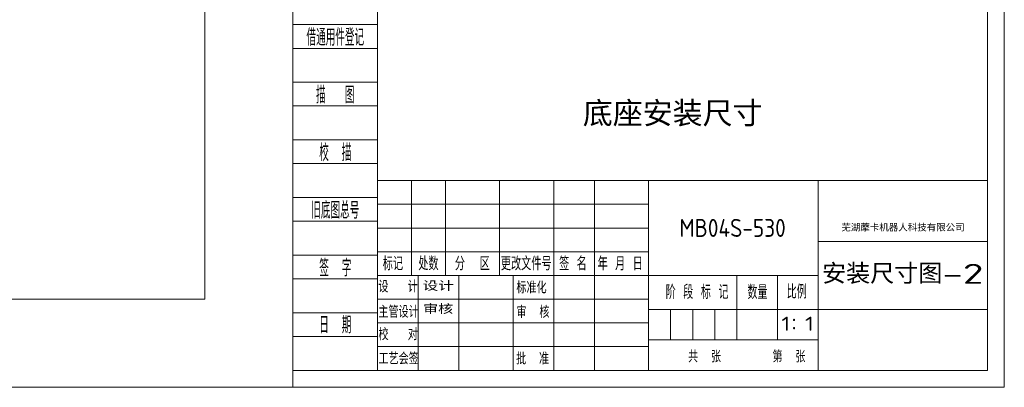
# Model space of a CAD drawing. Header units: millimetres. Extents: x -2031 to 1277, y -458 to 5880.
# Tile 36 of 61: x 166 to 794, y 2545 to 2779. Entities that reach past the tile are written whole.
import ezdxf
from ezdxf.enums import TextEntityAlignment as Align

# ---------------------------------------------------------------- set-up
doc = ezdxf.new("R2010")
doc.units = ezdxf.units.MM
doc.header["$LTSCALE"] = 5
for name, color, linetype, lineweight in [('1轮廓实线层', 7, 'Continuous', 18), ('2细线层', 4, 'Continuous', 13), ('6文字层', 3, 'Continuous', 13), ('L2', 6, 'Continuous', 13), ('图框层', 7, 'Continuous', 18)]:
    doc.layers.add(name, color=color, linetype=linetype, lineweight=lineweight)
doc.styles.add('PC_TEXTSTYLE', font='ISOCP.SHX', dxfattribs={"width": 0.707, "bigfont": 'GBCBIG.SHX'})
doc.styles.add('仿宋体', font='txt')
doc.styles.add('标准汉字', font='gbenor.shx', dxfattribs={"bigfont": 'gbcbig.shx'})

# ---------------------------------------------------------------- blocks, each defined once
blk = doc.blocks.new('ZwmFrameMain_A4^_^无分区图框^_^portrait')
at = {"layer": '1轮廓实线层'}
for p in [(180, 287), (0, 0)]:
    blk.add_line(p, (180, 0), dxfattribs=at)
at = {"layer": '2细线层'}
for p in [(185, 292), (-25, -5)]:
    blk.add_line(p, (185, -5), dxfattribs=at)
blk = doc.blocks.new('ZwmFrameMain_2_A4^_^无分区图框^_^portrait')
at = {"layer": '1轮廓实线层'}
for p, q in [((0, 0), (0, 287)), ((180, 287), (0, 287)), ((180, 287), (180, 0)), ((0, 0), (180, 0))]:
    blk.add_line(p, q, dxfattribs=at)
at = {"layer": '2细线层'}
for p, q in [((-25, -5), (-25, 292)), ((185, 292), (-25, 292)), ((185, 292), (185, -5)), ((-25, -5), (185, -5))]:
    blk.add_line(p, q, dxfattribs=at)
blk = doc.blocks.new('ZwmFrameMain_2_附加栏')
at = {"layer": '2细线层'}
for p, q in [((-25, 102), (0, 102)), ((-25, 95), (0, 95)), ((-25, 85), (0, 85)), ((-25, 78), (0, 78)), ((-25, 68), (0, 68)), ((-25, 61), (0, 61)), ((-25, 51), (0, 51)), ((-25, 44), (0, 44)), ((-25, 34), (0, 34)), ((-25, 27), (0, 27)), ((-25, 17), (0, 17)), ((-25, 10), (0, 10)), ((-25, 0), (0, 0))]:
    blk.add_line(p, q, dxfattribs=at)
at = {"layer": '6文字层', "color": 3, "style": 'PC_TEXTSTYLE'}
for s, width, p in [('借通用件登记', 0.667, (-12.5, 98.5)), ('描   图', 0.6667, (-12.5, 81.5)), ('校  描', 0.667, (-12.5, 64.5)), ('旧底图总号', 0.667, (-12.5, 47.5)), ('签  字', 0.667, (-12.5, 30.5)), ('日  期', 0.667, (-12.49, 13.6))]:
    blk.add_text(s, height=5, dxfattribs=dict(at, width=width)).set_placement(p, align=Align.MIDDLE)
at = {"layer": '6文字层', "style": 'PC_TEXTSTYLE'}
for tag, width, p, p2 in [('借通用件登记', 0.671328, (-23.44, 86.36), (-1.25, 86.36)), ('描图', 2.120922, (-23.44, 69.36), (-1.25, 69.36)), ('校图', 2.149976, (-23.75, 52.06), (-1.25, 52.06)), ('旧底图总号', 0.761452, (-22.84, 35.67), (-1.86, 35.67)), ('签字', 2.026939, (-23.14, 18.37), (-1.56, 18.37)), ('日期', 1.89999, (-22.84, 1.37), (-2.17, 1.37))]:
    blk.add_attdef(tag, text='', height=5, dxfattribs=dict(at, width=width)).set_placement(p, p2, align=Align.FIT)

msp = doc.modelspace()

# ---------------------------------------------------------------- linework, layer by layer
at = {"layer": '1轮廓实线层'}
for p, q in [((394.277, 2676.29), (783.077, 2676.29)), ((394.277, 2555.33), (394.277, 2676.29))]:
    msp.add_line(p, q, dxfattribs=at)
at = {"layer": '2细线层', "color": 6, "linetype": 'Continuous'}
for p, q in [((415.877, 2615.81), (415.877, 2676.29)), ((437.477, 2615.81), (437.477, 2676.29)), ((472.037, 2615.81), (472.037, 2676.29)), ((506.597, 2555.33), (506.597, 2676.29)), ((506.597, 2615.81), (506.597, 2676.29)), ((532.517, 2555.33), (532.517, 2676.29)), ((567.077, 2555.33), (567.077, 2676.29)), ((675.077, 2555.33), (675.077, 2676.29)), ((394.277, 2661.17), (567.077, 2661.17)), ((394.277, 2646.05), (567.077, 2646.05)), ((675.077, 2637.41), (783.077, 2637.41)), ((394.277, 2630.93), (567.077, 2630.93)), ((394.277, 2615.81), (675.077, 2615.81)), ((420.197, 2555.33), (420.197, 2615.81)), ((446.117, 2555.33), (446.117, 2615.81)), ((623.237, 2574.77), (623.237, 2615.81)), ((649.157, 2574.77), (649.157, 2615.81)), ((394.277, 2600.69), (567.077, 2600.69)), ((567.077, 2594.21), (783.077, 2594.21)), ((581.117, 2574.77), (581.117, 2594.21)), ((595.157, 2574.77), (595.157, 2594.21)), ((609.197, 2574.77), (609.197, 2594.21)), ((394.277, 2585.57), (567.077, 2585.57)), ((567.077, 2574.77), (675.077, 2574.77)), ((394.277, 2570.45), (567.077, 2570.45))]:
    msp.add_line(p, q, dxfattribs=at)
at = {"layer": 'L2', "linetype": 'Continuous'}
msp.add_line((480.677, 2555.33), (480.677, 2615.81), dxfattribs=at)

# ---------------------------------------------------------------- block references
at = {"layer": '图框层'}
for name, p, xscale, yscale, zscale in [('ZwmFrameMain_A4^_^无分区图框^_^portrait', (-1737.643, 2600.69), 11.232, 11.232, 11.232), ('ZwmFrameMain_2_A4^_^无分区图框^_^portrait', (394.277, 2555.33), 2.160000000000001, 2.160000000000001, 2.160000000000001), ('ZwmFrameMain_2_附加栏', (394.277, 2555.33), 2.160000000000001, 2.160000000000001, 2.160000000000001)]:
    msp.add_blockref(name, p, dxfattribs=dict(at, xscale=xscale, yscale=yscale, zscale=zscale))

# ---------------------------------------------------------------- texts
at = {"color": 1, "linetype": 'ByBlock', "insert": (525.128, 2726.345), "char_height": 14, "attachment_point": 1}
msp.add_mtext_dynamic_manual_height_columns('{\\fSimSun|b1|i0|c134|p2;\\C3;底座安装尺寸}', width=206.63901, gutter_width=21.167, heights=[0], dxfattribs=at)
at = {"layer": '6文字层', "color": 4, "linetype": 'Continuous', "insert": (729.274, 2646.24), "char_height": 4.32, "width": 119.21028, "attachment_point": 5, "style": '仿宋体'}
msp.add_mtext('芜湖藦卡机器人科技有限公司', dxfattribs=at)
at = {"layer": '6文字层', "color": 6, "style": '标准汉字'}
for s, insert, char_height, width, attachment_point in [('标记', (404.001, 2623.367), 8.64, 25.164, 5), ('处数', (426.65, 2623.367), 8.64, 24.732, 5), ('分  区', (454.666, 2623.367), 8.64, 41.39486, 5), ('更改文件号', (489.014, 2623.367), 8.64, 63.288, 5), ('签 名', (518.825, 2623.367), 8.64, 32.09143, 5), ('年 月 日', (548.958, 2623.367), 8.64, 51.76286, 5), ('设   计', (407.312, 2608.742), 7.56, 43.3215, 5), ('标准化', (492.391, 2608.136), 7.56, 33.453, 5), ('阶 段 标 记', (577.919, 2600.784), 8.8941, 65.718, 7), ('数量', (630.1, 2600.7), 8.8941, 21.6405, 7), ('比例', (655.135, 2601.023), 8.8941, 20.3175, 7), ('主管设计', (407.618, 2592.645), 7.56, 43.659, 5), ('审  核', (493.312, 2592.548), 7.56, 35.559, 5), ('校   对', (407.395, 2578.314), 7.56, 43.8885, 5), ('工艺会签', (407.659, 2562.821), 7.56, 43.848, 5), ('批  准', (493.062, 2562.817), 7.56, 35.8425, 5), ('共  张        第  张', (592.201, 2560.345), 7.56, 131.4225, 7)]:
    msp.add_mtext(s, dxfattribs=dict(at, insert=insert, char_height=char_height, width=width, attachment_point=attachment_point))
at = {"layer": '6文字层', "color": 4, "style": 'PC_TEXTSTYLE', "flags": 8}
for tag, text, height, width, p, p2 in [('MB04S-530', '产品名称或材料标记', 11.4353, 0.890676, (586.761, 2640.386), (654.5, 2640.386)), ('安装尺寸图-2', '图样名称', 12.7059, 1.636441, (677.618, 2610.504), (780.536, 2610.504))]:
    msp.add_attdef(tag, text=text, height=height, dxfattribs=dict(at, width=width)).set_placement(p, p2, align=Align.FIT)
at = {"layer": '6文字层', "color": 6, "style": 'PC_TEXTSTYLE', "width": 2.681308, "flags": 8}
msp.add_attdef('设计', text=' ', height=5.4, rotation=359.576849, dxfattribs=at).set_placement((422.876, 2606.123), (442.837, 2605.976), align=Align.FIT)
at = {"layer": '6文字层', "color": 6, "style": 'PC_TEXTSTYLE', "flags": 8}
for tag, height, width, p, p2 in [('审核', 5.4, 2.542374, (423.221, 2591.307), (442.452, 2591.307)), ('1：1', 8.894, 1.484756, (651.698, 2580.618), (672.536, 2580.618))]:
    msp.add_attdef(tag, text='', height=height, dxfattribs=dict(at, width=width)).set_placement(p, p2, align=Align.FIT)

doc.saveas('drawing.dxf')
